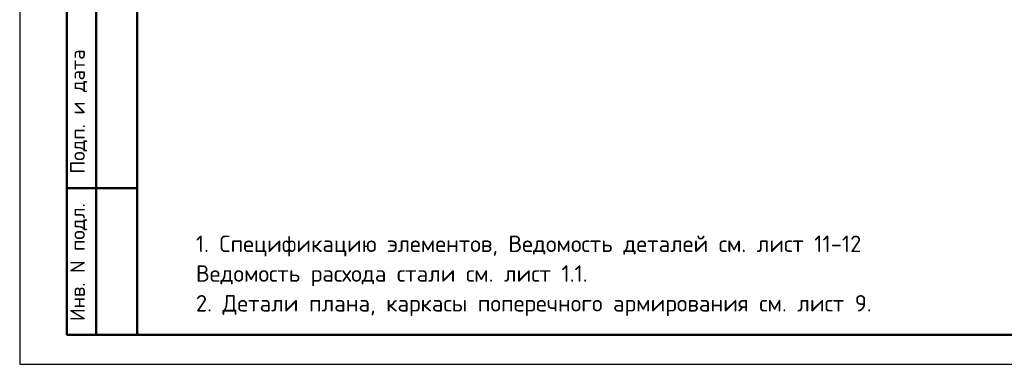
# Model space of a CAD drawing. Header units: millimetres. Extents: x 0 to 50400, y -143 to 35640.
# Tile 1 of 17: x 0 to 20116, y -143 to 7037. Entities that reach past the tile are written whole.
import ezdxf

# ---------------------------------------------------------------- set-up
doc = ezdxf.new("R2010")
doc.units = ezdxf.units.MM
doc.layers.add('Standard', color=7, linetype='Continuous', lineweight=25)
doc.styles.add('ISOCPEUR', font='txt')

msp = doc.modelspace()

# ---------------------------------------------------------------- linework, layer by layer
at = {"layer": 'Standard', "color": 7, "linetype": 'Continuous', "lineweight": 25, "transparency": 33554687}
msp.add_line((2400, 35040), (2400, 1270), dxfattribs=at)
at = {"layer": 'Standard', "color": 7, "linetype": 'Continuous', "lineweight": 50, "transparency": 33554687}
for p, q in [((960, 600), (960, 10800)), ((960, 600), (960, 10800)), ((1560, 600), (1560, 10800)), ((960, 3600), (2400, 3600)), ((2400, 600), (960, 600))]:
    msp.add_line(p, q, dxfattribs=at)
at = {"layer": 'Standard', "color": 7, "linetype": 'Continuous', "lineweight": 25, "transparency": 33554687}
msp.add_lwpolyline([(0, 0), (50400, 0), (50400, 35640), (0, 35640), (0, 0)], close=True, dxfattribs=at)
at = {"layer": 'Standard', "color": 7, "linetype": 'Continuous', "lineweight": 50, "transparency": 33554687}
msp.add_lwpolyline([(2400, 35040), (49800, 35040), (49800, 600), (2400, 600), (2400, 35040)], close=True, dxfattribs=at)

# ---------------------------------------------------------------- texts
at = {"layer": 'Standard', "color": 7, "linetype": 'Continuous', "lineweight": 50, "transparency": 33554687, "char_height": 300, "attachment_point": 7, "rotation": 90, "style": 'ISOCPEUR'}
for s, insert, width in [('\\A1;{\\fISOCPEUR|i0|b0;\\H300.000000;\\W1.000000;\\C7;Подп. и дата}\\P', (1379, 3891), 2636.47), ('\\A1;{\\fISOCPEUR|i0|b0;\\H300.000000;\\W1.000000;\\C7;Инв. N подл.}\\P', (1379, 881), 2426.15)]:
    msp.add_mtext(s, dxfattribs=dict(at, insert=insert, width=width))
at = {"layer": 'Standard', "color": 7, "linetype": 'Continuous', "lineweight": 13, "transparency": 33554687, "insert": (3600, 2629), "char_height": 336, "width": 13882.68, "attachment_point": 1, "line_spacing_factor": 1.084337}
msp.add_mtext('\\A1;{\\fISOCPEUR|i0|b0;\\H335.999994;\\W1.000000;\\C7;1. Спецификацию элементов, Ведомость деталей см. лист 11-12}\\P{\\fISOCPEUR|i0|b0;\\H335.999994;\\W1.000000;\\C7;Ведомость расхода стали см. лист 1.1.}\\P{\\fISOCPEUR|i0|b0;\\H335.999994;\\W1.000000;\\C7;2. Детали плана, каркасы поперечного армирования см. лист 9.}\\P', dxfattribs=at)

doc.saveas('drawing.dxf')
